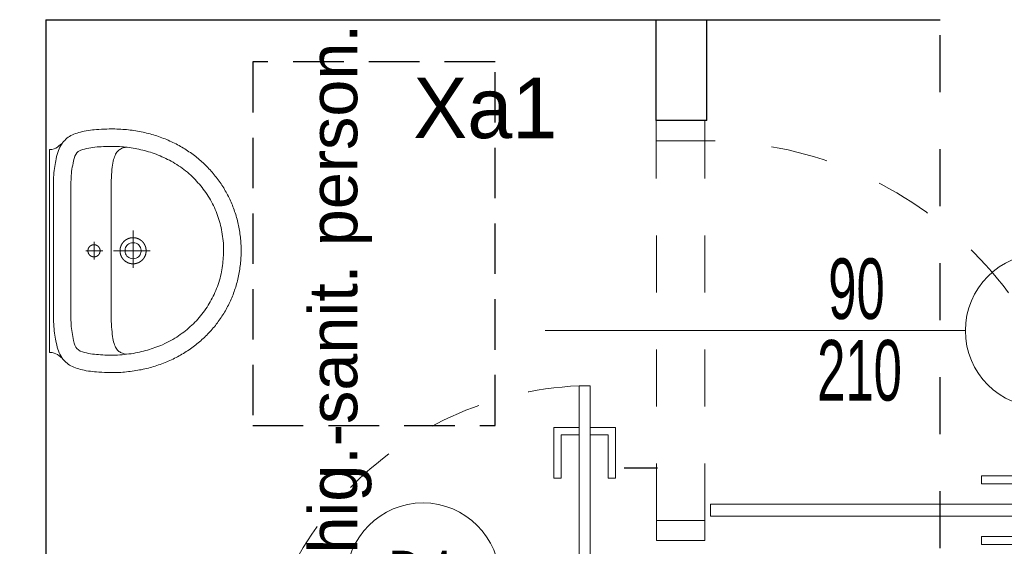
# Model space of a CAD drawing. Header units: millimetres. Extents: x 14495 to 271441, y -21035 to 2232.
# Tile 30 of 227: x 87234 to 87478, y -9877 to -9747. Entities that reach past the tile are written whole.
import ezdxf
from ezdxf.enums import TextEntityAlignment as Align

# ---------------------------------------------------------------- set-up
doc = ezdxf.new("R2010")
doc.units = ezdxf.units.MM
doc.linetypes.add('0921-X-AR-20-00-FA$0$DASHED2', pattern=[0.375, 0.25, -0.125])
doc.linetypes.add('DASHED', pattern=[28.222222, 14.111111, -14.111111])
for name, color, linetype in [('-- TECH  SYMBOLE', 1, 'Continuous'), ('_1_cienkie', 251, 'Continuous'), ('A-POW-NR', 1, 'Continuous'), ('A_SC_DZIAlOWE', 4, 'Continuous'), ('TECH Sprzęt', 1, 'Continuous')]:
    doc.layers.add(name, color=color, linetype=linetype)
doc.layers.add('A-POW', color=2, linetype='Continuous', plot=False)
for name, color, linetype, lineweight in [('A_ARMATURA', 2, 'Continuous', 5), ('A_Stolarka_drzwi', 1, 'Continuous', 9), ('M_drzwi', 1, 'Continuous', 5)]:
    doc.layers.add(name, color=color, linetype=linetype, lineweight=lineweight)
doc.styles.add('arial-tab', font='arial.ttf')
doc.styles.add('ARIAL1_2', font='arial.ttf', dxfattribs={"width": 1.2})
doc.styles.add('arialce', font='ARIALN.TTF')
doc.styles.add('cent', font='swissel.ttf')
doc.styles.add('cg', font='GOTHIC.TTF')
doc.styles.add('ROMANS', font='romans', dxfattribs={"width": 0.6})
doc.styles.add('switz721ltexbt', font='swissel.ttf')

# ---------------------------------------------------------------- blocks, each defined once
blk = doc.blocks.new('DRZWI Z OSCIEZNICA NIEOKALAJACA 90')
at = {"linetype": 'DASHED'}
for p, q in [((-12, 5), (-12, 99)), ((0, 5), (0, 99))]:
    blk.add_line(p, q, dxfattribs=at)
at = {"ltscale": 0.05}
blk.add_line((-39.5, 52), (25.59, 52), dxfattribs=at)
for points in [[(-12, 99), (-12, 104), (0, 104), (0, 99)], [(93.91, 9.01), (1.43, 9.01), (1.43, 6.01), (93.91, 6.01)], [(-12, 0), (-12, 5), (0, 5), (0, 0)]]:
    blk.add_lwpolyline(points, close=True)
for points in [[(82.48, 9.01), (82.48, 16.01), (68.48, 16.01), (68.48, 14.01), (80.48, 14.01), (80.48, 9.01)], [(82.48, 6.01), (82.48, -0.99), (68.48, -0.99), (68.48, 1.01), (80.48, 1.01), (80.48, 6.01)]]:
    blk.add_lwpolyline(points)
at = {"linetype": 'DASHED'}
blk.add_arc((0, 5), 94, 2.4475, 90, dxfattribs=at)
blk = doc.blocks.new('SSCVCFDSS')
blk.add_line((0, 50.02), (0, 0))
blk.add_circle((0, -19), 19)
at = {"style": 'ROMANS', "text_generation_flag": 4, "width": 0.6}
blk.add_attdef('FD1-8', text='', height=13, rotation=270, dxfattribs=at).set_placement((6.15, 55.19), align=Align.RIGHT)
for tag, p in [('200', (8.16, 25.47)), ('90', (-8.71, 25.47))]:
    blk.add_attdef(tag, text='', height=13, rotation=270, dxfattribs=at).set_placement(p, align=Align.MIDDLE)
blk.add_attdef('AL6C', text='', height=13, dxfattribs=at).set_placement((-0.56, -18.64), align=Align.MIDDLE)
blk = doc.blocks.new('UM')
blk.add_line((-1.45, -10.99), (-1.45, -10.99))
for points in [[(-26.6, -3.18), (-26.24, -2.73), (-25.93, -2.33), (-25.65, -1.94), (-25.43, -1.54), (-25.26, -1.1), (-25.15, -0.6), (-25.12, 0), (0, 0), (25.12, 0), (25.16, -0.59), (25.29, -1.09), (25.48, -1.53), (25.73, -1.93), (26.03, -2.32), (26.37, -2.73), (26.73, -3.17)], [(0.07, -13.2), (0.06, -8.97)], [(2.24, -11.07), (-2.12, -11.07)], [(25.71, -19.02), (25.67, -18.75), (25.61, -18.49), (25.54, -18.24), (25.46, -18), (25.37, -17.78), (25.26, -17.56), (25.14, -17.36), (25, -17.16), (24.84, -16.98), (24.65, -16.8), (24.45, -16.64), (24.22, -16.48), (23.96, -16.34), (23.67, -16.2), (23.36, -16.08), (23.01, -15.96), (22.63, -15.86), (22.22, -15.76), (21.77, -15.67), (21.28, -15.59), (20.75, -15.52), (20.18, -15.45), (19.57, -15.4), (18.92, -15.35), (18.21, -15.31), (17.46, -15.28), (16.67, -15.25), (15.81, -15.23), (14.91, -15.22), (13.95, -15.22), (0.07, -15.22), (-13.82, -15.22), (-14.77, -15.23), (-15.68, -15.24), (-16.53, -15.26), (-17.33, -15.28), (-18.08, -15.31), (-18.78, -15.35), (-19.43, -15.4), (-20.04, -15.46), (-20.61, -15.52), (-21.14, -15.59), (-21.63, -15.67), (-22.08, -15.76), (-22.49, -15.86), (-22.87, -15.97), (-23.21, -16.08), (-23.53, -16.21), (-23.81, -16.35), (-24.07, -16.49), (-24.3, -16.64), (-24.51, -16.81), (-24.69, -16.98), (-24.85, -17.17), (-24.99, -17.36), (-25.11, -17.57), (-25.22, -17.78), (-25.31, -18.01), (-25.39, -18.25), (-25.46, -18.5), (-25.52, -18.76), (-25.56, -19.03)], [(0.07, -24.9), (0.07, -15.85)], [(-4.14, -20.69), (5.07, -20.69)]]:
    blk.add_lwpolyline(points)
for points in [[(-30.11, -15.23), (-30.11, -15.71), (-30.1, -16.2), (-30.08, -16.68), (-30.06, -17.16), (-30.04, -17.64), (-30, -18.11), (-29.97, -18.58), (-29.92, -19.05), (-29.87, -19.52), (-29.82, -19.98), (-29.76, -20.44), (-29.69, -20.9), (-29.62, -21.35), (-29.54, -21.81), (-29.46, -22.25), (-29.38, -22.7), (-29.28, -23.14), (-29.18, -23.58), (-29.08, -24.02), (-28.97, -24.45), (-28.86, -24.88), (-28.74, -25.31), (-28.62, -25.73), (-28.49, -26.15), (-28.35, -26.57), (-28.22, -26.98), (-28.07, -27.39), (-27.92, -27.8), (-27.77, -28.21), (-27.61, -28.61), (-27.45, -29), (-27.28, -29.4), (-27.11, -29.79), (-26.93, -30.17), (-26.75, -30.56), (-26.56, -30.94), (-26.37, -31.31), (-26.18, -31.68), (-25.98, -32.05), (-25.77, -32.42), (-25.56, -32.78), (-25.35, -33.14), (-25.13, -33.49), (-24.91, -33.84), (-24.69, -34.19), (-24.46, -34.53), (-24.22, -34.87), (-23.99, -35.2), (-23.74, -35.54), (-23.5, -35.86), (-23.25, -36.19), (-22.99, -36.5), (-22.74, -36.82), (-22.47, -37.13), (-22.21, -37.44), (-21.94, -37.74), (-21.67, -38.04), (-21.39, -38.33), (-21.11, -38.62), (-20.83, -38.91), (-20.54, -39.19), (-20.25, -39.47), (-19.95, -39.74), (-19.65, -40.01), (-19.35, -40.28), (-19.05, -40.54), (-18.74, -40.8), (-18.43, -41.05), (-18.11, -41.29), (-17.8, -41.54), (-17.47, -41.78), (-17.15, -42.01), (-16.82, -42.24), (-16.49, -42.46), (-16.16, -42.68), (-15.82, -42.9), (-15.48, -43.11), (-15.14, -43.32), (-14.79, -43.52), (-14.45, -43.72), (-14.09, -43.91), (-13.74, -44.09), (-13.38, -44.28), (-13.02, -44.45), (-12.66, -44.63), (-12.3, -44.8), (-11.93, -44.96), (-11.56, -45.12), (-11.19, -45.27), (-10.82, -45.42), (-10.44, -45.56), (-10.06, -45.7), (-9.68, -45.83), (-9.29, -45.96), (-8.91, -46.08), (-8.52, -46.2), (-8.13, -46.31), (-7.74, -46.42), (-7.34, -46.52), (-6.95, -46.62), (-6.55, -46.71), (-6.15, -46.79), (-5.74, -46.87), (-5.34, -46.95), (-4.93, -47.02), (-4.52, -47.08), (-4.11, -47.14), (-3.7, -47.2), (-3.29, -47.24), (-2.87, -47.29), (-2.46, -47.32), (-2.04, -47.35), (-1.62, -47.38), (-1.2, -47.4), (-0.78, -47.41), (-0.35, -47.42), (0.07, -47.42), (0.07, -47.42), (0.5, -47.42), (0.92, -47.41), (1.35, -47.4), (1.77, -47.38), (2.19, -47.35), (2.61, -47.32), (3.02, -47.28), (3.44, -47.24), (3.85, -47.19), (4.26, -47.14), (4.67, -47.08), (5.08, -47.02), (5.49, -46.95), (5.89, -46.87), (6.29, -46.79), (6.69, -46.71), (7.09, -46.61), (7.49, -46.52), (7.88, -46.42), (8.28, -46.31), (8.67, -46.2), (9.06, -46.08), (9.44, -45.96), (9.82, -45.83), (10.21, -45.7), (10.59, -45.56), (10.96, -45.41), (11.34, -45.27), (11.71, -45.11), (12.08, -44.96), (12.44, -44.79), (12.81, -44.62), (13.17, -44.45), (13.53, -44.27), (13.89, -44.09), (14.24, -43.9), (14.59, -43.71), (14.94, -43.51), (15.28, -43.31), (15.63, -43.11), (15.97, -42.9), (16.3, -42.68), (16.64, -42.46), (16.97, -42.24), (17.3, -42.01), (17.62, -41.77), (17.94, -41.53), (18.26, -41.29), (18.57, -41.04), (18.88, -40.79), (19.19, -40.53), (19.5, -40.27), (19.8, -40.01), (20.1, -39.74), (20.39, -39.47), (20.68, -39.19), (20.97, -38.91), (21.25, -38.62), (21.53, -38.33), (21.81, -38.03), (22.08, -37.74), (22.35, -37.43), (22.62, -37.13), (22.88, -36.81), (23.14, -36.5), (23.39, -36.18), (23.64, -35.86), (23.89, -35.53), (24.13, -35.2), (24.37, -34.86), (24.6, -34.52), (24.83, -34.18), (25.06, -33.84), (25.28, -33.48), (25.5, -33.13), (25.71, -32.77), (25.92, -32.41), (26.12, -32.05), (26.32, -31.68), (26.52, -31.31), (26.71, -30.93), (26.89, -30.55), (27.07, -30.17), (27.25, -29.78), (27.42, -29.39), (27.59, -29), (27.75, -28.6), (27.91, -28.2), (28.06, -27.79), (28.21, -27.39), (28.36, -26.98), (28.5, -26.56), (28.63, -26.15), (28.76, -25.72), (28.88, -25.3), (29, -24.87), (29.11, -24.44), (29.22, -24.01), (29.33, -23.57), (29.42, -23.14), (29.52, -22.69), (29.6, -22.25), (29.69, -21.8), (29.76, -21.35), (29.83, -20.89), (29.9, -20.44), (29.96, -19.98), (30.01, -19.51), (30.06, -19.05), (30.11, -18.58), (30.14, -18.11), (30.18, -17.63), (30.2, -17.15), (30.22, -16.67), (30.24, -16.19), (30.25, -15.71), (30.25, -15.22), (30.25, -15.22), (30.24, -14.77), (30.22, -14.2), (30.2, -13.56), (30.16, -12.89), (30.13, -12.23), (30.09, -11.6), (30.04, -11.07), (30, -10.66), (29.93, -10.11), (29.85, -9.59), (29.76, -9.08), (29.67, -8.58), (29.57, -8.11), (29.47, -7.65), (29.35, -7.21), (29.22, -6.79), (29.08, -6.39), (28.93, -6), (28.76, -5.63), (28.58, -5.27), (28.38, -4.93), (28.16, -4.61), (27.93, -4.3), (27.68, -4.01), (27.41, -3.73), (27.12, -3.47), (26.8, -3.22), (26.46, -2.99), (26.1, -2.77), (25.72, -2.56), (25.31, -2.37), (24.87, -2.19), (24.4, -2.03), (23.91, -1.88), (23.38, -1.74), (22.83, -1.62), (22.83, -1.62), (22.38, -1.53), (21.92, -1.44), (21.44, -1.36), (20.95, -1.28), (20.44, -1.2), (19.92, -1.14), (19.38, -1.08), (18.83, -1.04), (18.27, -1), (17.7, -0.98), (17.13, -0.98), (0.07, -0.98), (-16.99, -0.98), (-17.57, -0.99), (-18.14, -1.01), (-18.7, -1.04), (-19.24, -1.09), (-19.78, -1.14), (-20.3, -1.21), (-20.81, -1.28), (-21.31, -1.36), (-21.79, -1.44), (-22.25, -1.53), (-22.69, -1.62), (-23.25, -1.75), (-23.77, -1.88), (-24.27, -2.03), (-24.73, -2.2), (-25.17, -2.38), (-25.58, -2.57), (-25.97, -2.77), (-26.33, -2.99), (-26.66, -3.23), (-26.98, -3.47), (-27.27, -3.74), (-27.54, -4.01), (-27.79, -4.31), (-28.03, -4.62), (-28.24, -4.94), (-28.44, -5.28), (-28.62, -5.63), (-28.79, -6.01), (-28.94, -6.4), (-29.08, -6.8), (-29.21, -7.22), (-29.33, -7.66), (-29.44, -8.12), (-29.54, -8.59), (-29.63, -9.08), (-29.71, -9.59), (-29.79, -10.12), (-29.86, -10.67), (-29.86, -10.67), (-29.9, -11.08), (-29.95, -11.61), (-29.99, -12.23), (-30.02, -12.9), (-30.06, -13.57), (-30.08, -14.21), (-30.1, -14.77)], [(-25.76, -16.8), (-25.72, -17.37), (-25.67, -17.94), (-25.62, -18.5), (-25.56, -19.06), (-25.49, -19.62), (-25.42, -20.18), (-25.34, -20.74), (-25.25, -21.3), (-25.15, -21.8), (-25.03, -22.3), (-24.92, -22.79), (-24.79, -23.27), (-24.66, -23.75), (-24.53, -24.22), (-24.39, -24.7), (-24.24, -25.17), (-24.08, -25.63), (-23.92, -26.1), (-23.75, -26.57), (-23.57, -27.04), (-23.38, -27.51), (-23.19, -27.99), (-22.94, -28.5), (-22.68, -29.01), (-22.42, -29.51), (-22.16, -30), (-21.88, -30.49), (-21.6, -30.98), (-21.31, -31.48), (-21.31, -31.48), (-21, -31.92), (-20.69, -32.36), (-20.38, -32.79), (-20.06, -33.21), (-19.74, -33.62), (-19.41, -34.03), (-19.07, -34.42), (-18.73, -34.82), (-18.37, -35.21), (-18.01, -35.6), (-17.64, -35.98), (-17.25, -36.37), (-16.85, -36.72), (-16.44, -37.07), (-16.03, -37.41), (-15.62, -37.74), (-15.2, -38.07), (-14.77, -38.39), (-14.34, -38.71), (-13.89, -39), (-13.44, -39.28), (-12.99, -39.54), (-12.55, -39.8), (-12.1, -40.05), (-11.65, -40.28), (-11.19, -40.51), (-10.73, -40.74), (-10.26, -40.95), (-9.79, -41.16), (-9.3, -41.37), (-8.81, -41.57), (-8.28, -41.74), (-7.77, -41.9), (-7.25, -42.05), (-6.73, -42.2), (-6.21, -42.34), (-5.68, -42.47), (-5.14, -42.6), (-4.63, -42.68), (-4.12, -42.76), (-3.62, -42.83), (-3.12, -42.89), (-2.62, -42.94), (-2.13, -42.99), (-1.63, -43.02), (-1.13, -43.05), (-0.63, -43.07), (-0.13, -43.08), (0.38, -43.09), (0.89, -43.09), (1.41, -43.08), (1.97, -43.03), (2.53, -42.98), (3.08, -42.92), (3.63, -42.85), (4.18, -42.77), (4.73, -42.69), (5.29, -42.6), (5.81, -42.47), (6.33, -42.34), (6.84, -42.2), (7.34, -42.06), (7.83, -41.91), (8.32, -41.75), (8.81, -41.58), (9.3, -41.4), (9.79, -41.21), (10.27, -41.01), (10.76, -40.81), (11.26, -40.59), (11.73, -40.34), (12.2, -40.08), (12.66, -39.82), (13.12, -39.56), (13.58, -39.28), (14.03, -39), (14.48, -38.71), (14.91, -38.39), (15.33, -38.07), (15.74, -37.75), (16.14, -37.42), (16.54, -37.09), (16.92, -36.75), (17.3, -36.41), (17.68, -36.05), (18.05, -35.69), (18.42, -35.32), (18.78, -34.94), (19.15, -34.55), (19.5, -34.12), (19.84, -33.69), (20.17, -33.26), (20.5, -32.82), (20.82, -32.38), (21.14, -31.93), (21.45, -31.47), (21.72, -31.02), (21.98, -30.56), (22.23, -30.11), (22.47, -29.66), (22.71, -29.21), (22.93, -28.75), (23.15, -28.29), (23.36, -27.83), (23.56, -27.37), (23.76, -26.89), (23.95, -26.42), (24.14, -25.93), (24.33, -25.43), (24.47, -24.96), (24.61, -24.49), (24.74, -24.01), (24.86, -23.54), (24.98, -23.07), (25.09, -22.59), (25.2, -22.11), (25.3, -21.64), (25.39, -21.16), (25.48, -20.68), (25.55, -20.2), (25.62, -19.72), (25.69, -19.24), (25.75, -18.76), (25.79, -18.27), (25.84, -17.79), (25.87, -17.3), (25.9, -16.82), (25.92, -16.33), (25.93, -15.84), (25.93, -15.35), (25.93, -14.85), (25.91, -14.36), (25.89, -13.84), (25.87, -13.32), (25.84, -12.79), (25.81, -12.27), (25.77, -11.75), (25.72, -11.23), (25.66, -10.72), (25.59, -10.2), (25.5, -9.69), (25.4, -9.17), (25.27, -8.67), (25.13, -8.16), (24.89, -7.57), (24.62, -7.11), (24.3, -6.76), (23.92, -6.48), (23.47, -6.27), (22.94, -6.09), (22.31, -5.92), (21.8, -5.81), (21.28, -5.71), (20.77, -5.61), (20.25, -5.53), (19.73, -5.46), (19.21, -5.4), (18.69, -5.35), (18.17, -5.32), (17.64, -5.3), (17.12, -5.29), (-17.15, -5.29), (-17.66, -5.31), (-18.17, -5.33), (-18.67, -5.37), (-19.18, -5.42), (-19.68, -5.48), (-20.18, -5.55), (-20.68, -5.63), (-21.18, -5.72), (-21.68, -5.82), (-22.18, -5.92), (-22.8, -6.09), (-23.33, -6.27), (-23.78, -6.49), (-24.16, -6.76), (-24.48, -7.12), (-24.76, -7.58), (-24.99, -8.17), (-25.13, -8.65), (-25.25, -9.14), (-25.35, -9.63), (-25.44, -10.13), (-25.51, -10.62), (-25.57, -11.12), (-25.62, -11.63), (-25.66, -12.13), (-25.7, -12.63), (-25.73, -13.14), (-25.75, -13.64), (-25.77, -14.14), (-25.78, -14.64), (-25.78, -14.64)], [(-1.45, -10.99), (-1.45, -10.97), (-1.45, -10.95), (-1.45, -10.93), (-1.45, -10.92), (-1.45, -10.9), (-1.45, -10.88), (-1.44, -10.86), (-1.44, -10.84), (-1.44, -10.82), (-1.44, -10.8), (-1.44, -10.78), (-1.43, -10.76), (-1.43, -10.74), (-1.43, -10.72), (-1.42, -10.7), (-1.42, -10.68), (-1.41, -10.66), (-1.41, -10.64), (-1.4, -10.62), (-1.4, -10.6), (-1.39, -10.58), (-1.39, -10.57), (-1.38, -10.55), (-1.38, -10.53), (-1.37, -10.51), (-1.36, -10.49), (-1.36, -10.47), (-1.35, -10.45), (-1.34, -10.43), (-1.34, -10.42), (-1.33, -10.4), (-1.32, -10.38), (-1.31, -10.36), (-1.3, -10.34), (-1.3, -10.33), (-1.29, -10.31), (-1.28, -10.29), (-1.27, -10.27), (-1.26, -10.26), (-1.25, -10.24), (-1.24, -10.22), (-1.23, -10.21), (-1.22, -10.19), (-1.21, -10.17), (-1.2, -10.16), (-1.19, -10.14), (-1.18, -10.12), (-1.16, -10.11), (-1.15, -10.09), (-1.14, -10.08), (-1.13, -10.06), (-1.12, -10.04), (-1.1, -10.03), (-1.09, -10.01), (-1.08, -10), (-1.06, -9.98), (-1.05, -9.97), (-1.04, -9.95), (-1.02, -9.94), (-1.01, -9.93), (-1, -9.91), (-0.98, -9.9), (-0.97, -9.89), (-0.95, -9.87), (-0.94, -9.86), (-0.92, -9.85), (-0.91, -9.83), (-0.89, -9.82), (-0.88, -9.81), (-0.86, -9.8), (-0.85, -9.78), (-0.83, -9.77), (-0.81, -9.76), (-0.8, -9.75), (-0.78, -9.74), (-0.77, -9.73), (-0.75, -9.72), (-0.73, -9.71), (-0.72, -9.7), (-0.7, -9.69), (-0.68, -9.68), (-0.66, -9.67), (-0.65, -9.66), (-0.63, -9.65), (-0.61, -9.64), (-0.59, -9.63), (-0.58, -9.62), (-0.56, -9.61), (-0.54, -9.61), (-0.52, -9.6), (-0.5, -9.59), (-0.48, -9.58), (-0.47, -9.58), (-0.45, -9.57), (-0.43, -9.56), (-0.41, -9.56), (-0.39, -9.55), (-0.37, -9.55), (-0.35, -9.54), (-0.33, -9.54), (-0.32, -9.53), (-0.3, -9.53), (-0.28, -9.52), (-0.26, -9.52), (-0.24, -9.51), (-0.22, -9.51), (-0.2, -9.51), (-0.18, -9.5), (-0.16, -9.5), (-0.14, -9.5), (-0.12, -9.49), (-0.1, -9.49), (-0.08, -9.49), (-0.06, -9.49), (-0.04, -9.49), (-0.02, -9.49), (0, -9.48), (0.02, -9.48), (0.04, -9.48), (0.06, -9.48), (0.08, -9.48), (0.1, -9.48), (0.12, -9.48), (0.14, -9.49), (0.15, -9.49), (0.17, -9.49), (0.19, -9.49), (0.21, -9.49), (0.23, -9.49), (0.25, -9.5), (0.27, -9.5), (0.29, -9.5), (0.31, -9.5), (0.33, -9.51), (0.35, -9.51), (0.37, -9.52), (0.39, -9.52), (0.41, -9.52), (0.43, -9.53), (0.45, -9.53), (0.47, -9.54), (0.48, -9.54), (0.5, -9.55), (0.52, -9.56), (0.54, -9.56), (0.56, -9.57), (0.58, -9.58), (0.6, -9.58), (0.62, -9.59), (0.63, -9.6), (0.65, -9.6), (0.67, -9.61), (0.69, -9.62), (0.71, -9.63), (0.72, -9.64), (0.74, -9.65), (0.76, -9.66), (0.78, -9.67), (0.79, -9.67), (0.81, -9.68), (0.83, -9.69), (0.84, -9.7), (0.86, -9.71), (0.88, -9.73), (0.89, -9.74), (0.91, -9.75), (0.93, -9.76), (0.94, -9.77), (0.96, -9.78), (0.98, -9.79), (0.99, -9.81), (1.01, -9.82), (1.02, -9.83), (1.04, -9.84), (1.05, -9.86), (1.07, -9.87), (1.08, -9.88), (1.1, -9.9), (1.11, -9.91), (1.12, -9.92), (1.14, -9.94), (1.15, -9.95), (1.16, -9.97), (1.18, -9.98), (1.19, -10), (1.2, -10.01), (1.22, -10.03), (1.23, -10.04), (1.24, -10.06), (1.25, -10.07), (1.27, -10.09), (1.28, -10.1), (1.29, -10.12), (1.3, -10.14), (1.31, -10.15), (1.32, -10.17), (1.33, -10.19), (1.34, -10.2), (1.35, -10.22), (1.36, -10.24), (1.37, -10.25), (1.38, -10.27), (1.39, -10.29), (1.4, -10.31), (1.41, -10.32), (1.42, -10.34), (1.43, -10.36), (1.44, -10.38), (1.44, -10.39), (1.45, -10.41), (1.46, -10.43), (1.47, -10.45), (1.47, -10.47), (1.48, -10.49), (1.49, -10.51), (1.49, -10.52), (1.5, -10.54), (1.5, -10.56), (1.51, -10.58), (1.52, -10.6), (1.52, -10.62), (1.52, -10.64), (1.53, -10.66), (1.53, -10.68), (1.54, -10.7), (1.54, -10.72), (1.54, -10.73), (1.55, -10.75), (1.55, -10.77), (1.55, -10.79), (1.56, -10.81), (1.56, -10.83), (1.56, -10.85), (1.56, -10.87), (1.56, -10.89), (1.56, -10.91), (1.57, -10.93), (1.57, -10.95), (1.57, -10.97), (1.57, -10.99), (1.57, -11.01), (1.57, -11.03), (1.57, -11.05), (1.57, -11.07), (1.56, -11.09), (1.56, -11.11), (1.56, -11.13), (1.56, -11.15), (1.56, -11.17), (1.55, -11.19), (1.55, -11.21), (1.55, -11.23), (1.55, -11.25), (1.54, -11.26), (1.54, -11.28), (1.53, -11.3), (1.53, -11.32), (1.53, -11.34), (1.52, -11.36), (1.52, -11.38), (1.51, -11.4), (1.51, -11.42), (1.5, -11.44), (1.49, -11.46), (1.49, -11.48), (1.48, -11.49), (1.47, -11.51), (1.47, -11.53), (1.46, -11.55), (1.45, -11.57), (1.45, -11.59), (1.44, -11.6), (1.43, -11.62), (1.42, -11.64), (1.41, -11.66), (1.4, -11.68), (1.39, -11.69), (1.39, -11.71), (1.38, -11.73), (1.37, -11.74), (1.36, -11.76), (1.35, -11.78), (1.34, -11.8), (1.32, -11.81), (1.31, -11.83), (1.3, -11.84), (1.29, -11.86), (1.28, -11.88), (1.27, -11.89), (1.26, -11.91), (1.24, -11.92), (1.23, -11.94), (1.22, -11.96), (1.21, -11.97), (1.19, -11.99), (1.18, -12), (1.17, -12.01), (1.15, -12.03), (1.14, -12.04), (1.13, -12.06), (1.11, -12.07), (1.1, -12.09), (1.08, -12.1), (1.07, -12.11), (1.05, -12.13), (1.04, -12.14), (1.02, -12.15), (1.01, -12.16), (0.99, -12.18), (0.98, -12.19), (0.96, -12.2), (0.95, -12.21), (0.93, -12.22), (0.91, -12.23), (0.9, -12.25), (0.88, -12.26), (0.87, -12.27), (0.85, -12.28), (0.83, -12.29), (0.81, -12.3), (0.8, -12.31), (0.78, -12.32), (0.76, -12.33), (0.75, -12.34), (0.73, -12.34), (0.71, -12.35), (0.69, -12.36), (0.67, -12.37), (0.66, -12.38), (0.64, -12.39), (0.62, -12.39), (0.6, -12.4), (0.58, -12.41), (0.56, -12.41), (0.55, -12.42), (0.53, -12.43), (0.51, -12.43), (0.49, -12.44), (0.47, -12.44), (0.45, -12.45), (0.43, -12.45), (0.41, -12.46), (0.39, -12.46), (0.37, -12.47), (0.35, -12.47), (0.34, -12.48), (0.32, -12.48), (0.3, -12.48), (0.28, -12.49), (0.26, -12.49), (0.24, -12.49), (0.22, -12.49), (0.2, -12.49), (0.18, -12.5), (0.16, -12.5), (0.14, -12.5), (0.12, -12.5), (0.1, -12.5), (0.08, -12.5), (0.06, -12.5), (0.04, -12.5), (0.02, -12.5), (0, -12.5), (-0.02, -12.5), (-0.04, -12.5), (-0.06, -12.5), (-0.08, -12.49), (-0.1, -12.49), (-0.12, -12.49), (-0.14, -12.49), (-0.16, -12.49), (-0.18, -12.48), (-0.2, -12.48), (-0.21, -12.48), (-0.23, -12.47), (-0.25, -12.47), (-0.27, -12.46), (-0.29, -12.46), (-0.31, -12.46), (-0.33, -12.45), (-0.35, -12.44), (-0.37, -12.44), (-0.39, -12.43), (-0.41, -12.43), (-0.42, -12.42), (-0.44, -12.42), (-0.46, -12.41), (-0.48, -12.4), (-0.5, -12.39), (-0.52, -12.39), (-0.54, -12.38), (-0.55, -12.37), (-0.57, -12.36), (-0.59, -12.35), (-0.61, -12.35), (-0.62, -12.34), (-0.64, -12.33), (-0.66, -12.32), (-0.68, -12.31), (-0.69, -12.3), (-0.71, -12.29), (-0.73, -12.28), (-0.75, -12.27), (-0.76, -12.26), (-0.78, -12.25), (-0.79, -12.24), (-0.81, -12.23), (-0.83, -12.21), (-0.84, -12.2), (-0.86, -12.19), (-0.87, -12.18), (-0.89, -12.17), (-0.9, -12.15), (-0.92, -12.14), (-0.94, -12.13), (-0.95, -12.11), (-0.96, -12.1), (-0.98, -12.09), (-0.99, -12.07), (-1.01, -12.06), (-1.02, -12.05), (-1.03, -12.03), (-1.05, -12.02), (-1.06, -12), (-1.07, -11.99), (-1.09, -11.97), (-1.1, -11.96), (-1.11, -11.94), (-1.13, -11.93), (-1.14, -11.91), (-1.15, -11.9), (-1.16, -11.88), (-1.17, -11.86), (-1.18, -11.85), (-1.2, -11.83), (-1.21, -11.82), (-1.22, -11.8), (-1.23, -11.78), (-1.24, -11.77), (-1.25, -11.75), (-1.26, -11.73), (-1.27, -11.71), (-1.28, -11.7), (-1.29, -11.68), (-1.29, -11.66), (-1.3, -11.64), (-1.31, -11.63), (-1.32, -11.61), (-1.33, -11.59), (-1.33, -11.57), (-1.34, -11.55), (-1.35, -11.53), (-1.36, -11.52), (-1.36, -11.5), (-1.37, -11.48), (-1.38, -11.46), (-1.38, -11.44), (-1.39, -11.42), (-1.39, -11.4), (-1.4, -11.38), (-1.4, -11.37), (-1.41, -11.35), (-1.41, -11.33), (-1.42, -11.31), (-1.42, -11.29), (-1.43, -11.27), (-1.43, -11.25), (-1.43, -11.23), (-1.43, -11.21), (-1.44, -11.19), (-1.44, -11.17), (-1.44, -11.15), (-1.44, -11.13), (-1.45, -11.11), (-1.45, -11.09), (-1.45, -11.07), (-1.45, -11.05), (-1.45, -11.03), (-1.45, -11.01), (-1.45, -10.99)], [(-3.16, -20.68), (-3.16, -20.65), (-3.16, -20.62), (-3.16, -20.59), (-3.16, -20.56), (-3.16, -20.53), (-3.16, -20.5), (-3.15, -20.47), (-3.15, -20.44), (-3.15, -20.41), (-3.15, -20.39), (-3.15, -20.36), (-3.14, -20.33), (-3.14, -20.3), (-3.14, -20.27), (-3.13, -20.24), (-3.13, -20.21), (-3.12, -20.18), (-3.12, -20.16), (-3.12, -20.13), (-3.11, -20.1), (-3.1, -20.07), (-3.1, -20.04), (-3.09, -20.01), (-3.09, -19.99), (-3.08, -19.96), (-3.07, -19.93), (-3.07, -19.9), (-3.06, -19.87), (-3.05, -19.85), (-3.05, -19.82), (-3.04, -19.79), (-3.03, -19.76), (-3.02, -19.73), (-3.01, -19.71), (-3, -19.68), (-3, -19.65), (-2.99, -19.62), (-2.98, -19.6), (-2.97, -19.57), (-2.96, -19.54), (-2.95, -19.51), (-2.94, -19.49), (-2.93, -19.46), (-2.92, -19.43), (-2.9, -19.41), (-2.89, -19.38), (-2.88, -19.35), (-2.87, -19.33), (-2.86, -19.3), (-2.84, -19.28), (-2.83, -19.25), (-2.82, -19.22), (-2.81, -19.2), (-2.79, -19.17), (-2.78, -19.15), (-2.77, -19.12), (-2.75, -19.1), (-2.74, -19.07), (-2.72, -19.05), (-2.71, -19.02), (-2.69, -19), (-2.68, -18.97), (-2.66, -18.95), (-2.65, -18.92), (-2.63, -18.9), (-2.62, -18.87), (-2.6, -18.85), (-2.58, -18.83), (-2.57, -18.8), (-2.55, -18.78), (-2.53, -18.75), (-2.52, -18.73), (-2.5, -18.71), (-2.48, -18.69), (-2.46, -18.66), (-2.44, -18.64), (-2.43, -18.62), (-2.41, -18.6), (-2.39, -18.57), (-2.37, -18.55), (-2.35, -18.53), (-2.33, -18.51), (-2.31, -18.49), (-2.29, -18.47), (-2.27, -18.44), (-2.25, -18.42), (-2.23, -18.4), (-2.21, -18.38), (-2.19, -18.36), (-2.17, -18.34), (-2.15, -18.32), (-2.13, -18.3), (-2.11, -18.28), (-2.09, -18.26), (-2.06, -18.24), (-2.04, -18.22), (-2.02, -18.21), (-2, -18.19), (-1.98, -18.17), (-1.95, -18.15), (-1.93, -18.13), (-1.91, -18.11), (-1.88, -18.1), (-1.86, -18.08), (-1.84, -18.06), (-1.82, -18.05), (-1.79, -18.03), (-1.77, -18.01), (-1.74, -18), (-1.72, -17.98), (-1.7, -17.96), (-1.67, -17.95), (-1.65, -17.93), (-1.62, -17.92), (-1.6, -17.9), (-1.57, -17.89), (-1.55, -17.87), (-1.52, -17.86), (-1.5, -17.84), (-1.47, -17.83), (-1.45, -17.82), (-1.42, -17.8), (-1.4, -17.79), (-1.37, -17.78), (-1.34, -17.76), (-1.32, -17.75), (-1.29, -17.74), (-1.27, -17.73), (-1.24, -17.72), (-1.21, -17.7), (-1.19, -17.69), (-1.16, -17.68), (-1.13, -17.67), (-1.11, -17.66), (-1.08, -17.65), (-1.05, -17.64), (-1.02, -17.63), (-1, -17.62), (-0.97, -17.61), (-0.94, -17.6), (-0.91, -17.59), (-0.89, -17.58), (-0.86, -17.57), (-0.83, -17.57), (-0.8, -17.56), (-0.78, -17.55), (-0.75, -17.54), (-0.72, -17.54), (-0.69, -17.53), (-0.66, -17.52), (-0.64, -17.52), (-0.61, -17.51), (-0.58, -17.5), (-0.55, -17.5), (-0.52, -17.49), (-0.49, -17.49), (-0.46, -17.48), (-0.44, -17.48), (-0.41, -17.47), (-0.38, -17.47), (-0.35, -17.47), (-0.32, -17.46), (-0.29, -17.46), (-0.26, -17.45), (-0.24, -17.45), (-0.21, -17.45), (-0.18, -17.45), (-0.15, -17.44), (-0.12, -17.44), (-0.09, -17.44), (-0.06, -17.44), (-0.03, -17.44), (0, -17.44), (0.02, -17.44), (0.05, -17.44), (0.08, -17.44), (0.11, -17.44), (0.14, -17.44), (0.17, -17.44), (0.2, -17.44), (0.23, -17.44), (0.26, -17.44), (0.29, -17.44), (0.31, -17.45), (0.34, -17.45), (0.37, -17.45), (0.4, -17.45), (0.43, -17.46), (0.46, -17.46), (0.49, -17.46), (0.52, -17.47), (0.54, -17.47), (0.57, -17.48), (0.6, -17.48), (0.63, -17.49), (0.66, -17.49), (0.69, -17.5), (0.72, -17.5), (0.74, -17.51), (0.77, -17.51), (0.8, -17.52), (0.83, -17.53), (0.86, -17.53), (0.88, -17.54), (0.91, -17.55), (0.94, -17.56), (0.97, -17.56), (1, -17.57), (1.02, -17.58), (1.05, -17.59), (1.08, -17.6), (1.11, -17.61), (1.13, -17.62), (1.16, -17.63), (1.19, -17.64), (1.22, -17.65), (1.24, -17.66), (1.27, -17.67), (1.3, -17.68), (1.32, -17.69), (1.35, -17.7), (1.38, -17.71), (1.4, -17.72), (1.43, -17.74), (1.45, -17.75), (1.48, -17.76), (1.51, -17.77), (1.53, -17.79), (1.56, -17.8), (1.58, -17.81), (1.61, -17.83), (1.64, -17.84), (1.66, -17.85), (1.69, -17.87), (1.71, -17.88), (1.74, -17.9), (1.76, -17.91), (1.78, -17.93), (1.81, -17.94), (1.83, -17.96), (1.86, -17.97), (1.88, -17.99), (1.91, -18.01), (1.93, -18.02), (1.95, -18.04), (1.98, -18.06), (2, -18.07), (2.02, -18.09), (2.05, -18.11), (2.07, -18.13), (2.09, -18.15), (2.11, -18.16), (2.14, -18.18), (2.16, -18.2), (2.18, -18.22), (2.2, -18.24), (2.22, -18.26), (2.25, -18.28), (2.27, -18.3), (2.29, -18.32), (2.31, -18.34), (2.33, -18.36), (2.35, -18.38), (2.37, -18.4), (2.39, -18.42), (2.41, -18.44), (2.43, -18.46), (2.45, -18.48), (2.47, -18.5), (2.49, -18.52), (2.51, -18.54), (2.53, -18.57), (2.55, -18.59), (2.57, -18.61), (2.58, -18.63), (2.6, -18.66), (2.62, -18.68), (2.64, -18.7), (2.65, -18.72), (2.67, -18.75), (2.69, -18.77), (2.71, -18.79), (2.72, -18.82), (2.74, -18.84), (2.76, -18.87), (2.77, -18.89), (2.79, -18.91), (2.8, -18.94), (2.82, -18.96), (2.83, -18.99), (2.85, -19.01), (2.86, -19.04), (2.88, -19.06), (2.89, -19.09), (2.91, -19.11), (2.92, -19.14), (2.93, -19.16), (2.95, -19.19), (2.96, -19.22), (2.97, -19.24), (2.99, -19.27), (3, -19.29), (3.01, -19.32), (3.02, -19.35), (3.03, -19.37), (3.05, -19.4), (3.06, -19.43), (3.07, -19.45), (3.08, -19.48), (3.09, -19.51), (3.1, -19.53), (3.11, -19.56), (3.12, -19.59), (3.13, -19.62), (3.14, -19.64), (3.15, -19.67), (3.16, -19.7), (3.16, -19.73), (3.17, -19.75), (3.18, -19.78), (3.19, -19.81), (3.2, -19.84), (3.2, -19.86), (3.21, -19.89), (3.22, -19.92), (3.22, -19.95), (3.23, -19.98), (3.24, -20.01), (3.24, -20.03), (3.25, -20.06), (3.25, -20.09), (3.26, -20.12), (3.26, -20.15), (3.27, -20.18), (3.27, -20.2), (3.28, -20.23), (3.28, -20.26), (3.28, -20.29), (3.29, -20.32), (3.29, -20.35), (3.29, -20.38), (3.3, -20.41), (3.3, -20.43), (3.3, -20.46), (3.3, -20.49), (3.3, -20.52), (3.3, -20.55), (3.3, -20.58), (3.31, -20.61), (3.31, -20.64), (3.31, -20.67), (3.31, -20.7), (3.31, -20.72), (3.3, -20.75), (3.3, -20.78), (3.3, -20.81), (3.3, -20.84), (3.3, -20.87), (3.3, -20.9), (3.3, -20.93), (3.29, -20.96), (3.29, -20.98), (3.29, -21.01), (3.28, -21.04), (3.28, -21.07), (3.28, -21.1), (3.27, -21.13), (3.27, -21.16), (3.26, -21.19), (3.26, -21.21), (3.26, -21.24), (3.25, -21.27), (3.24, -21.3), (3.24, -21.33), (3.23, -21.36), (3.23, -21.38), (3.22, -21.41), (3.21, -21.44), (3.21, -21.47), (3.2, -21.5), (3.19, -21.52), (3.18, -21.55), (3.18, -21.58), (3.17, -21.61), (3.16, -21.64), (3.15, -21.66), (3.14, -21.69), (3.13, -21.72), (3.12, -21.75), (3.11, -21.77), (3.1, -21.8), (3.09, -21.83), (3.08, -21.85), (3.07, -21.88), (3.06, -21.91), (3.05, -21.93), (3.04, -21.96), (3.03, -21.99), (3.01, -22.01), (3, -22.04), (2.99, -22.07), (2.98, -22.09), (2.96, -22.12), (2.95, -22.14), (2.94, -22.17), (2.92, -22.2), (2.91, -22.22), (2.9, -22.25), (2.88, -22.27), (2.87, -22.3), (2.85, -22.32), (2.84, -22.35), (2.82, -22.37), (2.81, -22.4), (2.79, -22.42), (2.78, -22.44), (2.76, -22.47), (2.74, -22.49), (2.73, -22.52), (2.71, -22.54), (2.69, -22.56), (2.68, -22.59), (2.66, -22.61), (2.64, -22.63), (2.63, -22.66), (2.61, -22.68), (2.59, -22.7), (2.57, -22.72), (2.55, -22.75), (2.53, -22.77), (2.51, -22.79), (2.5, -22.81), (2.48, -22.83), (2.46, -22.85), (2.44, -22.88), (2.42, -22.9), (2.4, -22.92), (2.38, -22.94), (2.36, -22.96), (2.34, -22.98), (2.32, -23), (2.29, -23.02), (2.27, -23.04), (2.25, -23.06), (2.23, -23.08), (2.21, -23.1), (2.19, -23.12), (2.17, -23.14), (2.14, -23.15), (2.12, -23.17), (2.1, -23.19), (2.08, -23.21), (2.05, -23.23), (2.03, -23.24), (2.01, -23.26), (1.98, -23.28), (1.96, -23.3), (1.94, -23.31), (1.91, -23.33), (1.89, -23.35), (1.87, -23.36), (1.84, -23.38), (1.82, -23.39), (1.79, -23.41), (1.77, -23.42), (1.74, -23.44), (1.72, -23.45), (1.69, -23.47), (1.67, -23.48), (1.64, -23.5), (1.62, -23.51), (1.59, -23.52), (1.57, -23.54), (1.54, -23.55), (1.51, -23.56), (1.49, -23.58), (1.46, -23.59), (1.44, -23.6), (1.41, -23.61), (1.38, -23.63), (1.36, -23.64), (1.33, -23.65), (1.3, -23.66), (1.28, -23.67), (1.25, -23.68), (1.22, -23.69), (1.2, -23.7), (1.17, -23.71), (1.14, -23.72), (1.11, -23.73), (1.09, -23.74), (1.06, -23.75), (1.03, -23.76), (1, -23.77), (0.98, -23.78), (0.95, -23.78), (0.92, -23.79), (0.89, -23.8), (0.86, -23.81), (0.84, -23.81), (0.81, -23.82), (0.78, -23.83), (0.75, -23.83), (0.72, -23.84), (0.7, -23.84), (0.67, -23.85), (0.64, -23.85), (0.61, -23.86), (0.58, -23.86), (0.55, -23.87), (0.52, -23.87), (0.5, -23.88), (0.47, -23.88), (0.44, -23.88), (0.41, -23.89), (0.38, -23.89), (0.35, -23.89), (0.32, -23.89), (0.29, -23.9), (0.27, -23.9), (0.24, -23.9), (0.21, -23.9), (0.18, -23.9), (0.15, -23.9), (0.12, -23.9), (0.09, -23.9), (0.06, -23.9), (0.03, -23.9), (0, -23.9), (-0.02, -23.9), (-0.05, -23.9), (-0.08, -23.9), (-0.11, -23.9), (-0.14, -23.9), (-0.17, -23.9), (-0.2, -23.89), (-0.23, -23.89), (-0.26, -23.89), (-0.28, -23.88), (-0.31, -23.88), (-0.34, -23.88), (-0.37, -23.87), (-0.4, -23.87), (-0.43, -23.87), (-0.46, -23.86), (-0.48, -23.86), (-0.51, -23.85), (-0.54, -23.85), (-0.57, -23.84), (-0.6, -23.83), (-0.63, -23.83), (-0.65, -23.82), (-0.68, -23.81), (-0.71, -23.81), (-0.74, -23.8), (-0.77, -23.79), (-0.79, -23.79), (-0.82, -23.78), (-0.85, -23.77), (-0.88, -23.76), (-0.91, -23.75), (-0.93, -23.74), (-0.96, -23.73), (-0.99, -23.73), (-1.02, -23.72), (-1.04, -23.71), (-1.07, -23.7), (-1.1, -23.69), (-1.12, -23.67), (-1.15, -23.66), (-1.18, -23.65), (-1.2, -23.64), (-1.23, -23.63), (-1.26, -23.62), (-1.28, -23.61), (-1.31, -23.59), (-1.34, -23.58), (-1.36, -23.57), (-1.39, -23.56), (-1.41, -23.54), (-1.44, -23.53), (-1.46, -23.52), (-1.49, -23.5), (-1.51, -23.49), (-1.54, -23.47), (-1.57, -23.46), (-1.59, -23.44), (-1.61, -23.43), (-1.64, -23.41), (-1.66, -23.4), (-1.69, -23.38), (-1.71, -23.37), (-1.74, -23.35), (-1.76, -23.33), (-1.78, -23.32), (-1.81, -23.3), (-1.83, -23.28), (-1.85, -23.27), (-1.88, -23.25), (-1.9, -23.23), (-1.92, -23.21), (-1.95, -23.2), (-1.97, -23.18), (-1.99, -23.16), (-2.01, -23.14), (-2.04, -23.12), (-2.06, -23.1), (-2.08, -23.08), (-2.1, -23.07), (-2.12, -23.05), (-2.14, -23.03), (-2.16, -23.01), (-2.18, -22.99), (-2.21, -22.97), (-2.23, -22.95), (-2.25, -22.92), (-2.27, -22.9), (-2.29, -22.88), (-2.31, -22.86), (-2.33, -22.84), (-2.34, -22.82), (-2.36, -22.8), (-2.38, -22.77), (-2.4, -22.75), (-2.42, -22.73), (-2.44, -22.71), (-2.46, -22.69), (-2.47, -22.66), (-2.49, -22.64), (-2.51, -22.62), (-2.53, -22.59), (-2.54, -22.57), (-2.56, -22.55), (-2.58, -22.52), (-2.59, -22.5), (-2.61, -22.48), (-2.63, -22.45), (-2.64, -22.43), (-2.66, -22.4), (-2.67, -22.38), (-2.69, -22.35), (-2.7, -22.33), (-2.72, -22.3), (-2.73, -22.28), (-2.75, -22.25), (-2.76, -22.23), (-2.77, -22.2), (-2.79, -22.18), (-2.8, -22.15), (-2.81, -22.13), (-2.83, -22.1), (-2.84, -22.07), (-2.85, -22.05), (-2.87, -22.02), (-2.88, -22), (-2.89, -21.97), (-2.9, -21.94), (-2.91, -21.92), (-2.92, -21.89), (-2.93, -21.86), (-2.94, -21.84), (-2.95, -21.81), (-2.96, -21.78), (-2.97, -21.75), (-2.98, -21.73), (-2.99, -21.7), (-3, -21.67), (-3.01, -21.64), (-3.02, -21.62), (-3.03, -21.59), (-3.04, -21.56), (-3.04, -21.53), (-3.05, -21.51), (-3.06, -21.48), (-3.07, -21.45), (-3.07, -21.42), (-3.08, -21.39), (-3.09, -21.36), (-3.09, -21.34), (-3.1, -21.31), (-3.1, -21.28), (-3.11, -21.25), (-3.11, -21.22), (-3.12, -21.19), (-3.12, -21.17), (-3.13, -21.14), (-3.13, -21.11), (-3.13, -21.08), (-3.14, -21.05), (-3.14, -21.02), (-3.14, -20.99), (-3.15, -20.96), (-3.15, -20.94), (-3.15, -20.91), (-3.15, -20.88), (-3.16, -20.85), (-3.16, -20.82), (-3.16, -20.79), (-3.16, -20.76), (-3.16, -20.73), (-3.16, -20.7), (-3.16, -20.68)], [(-1.91, -20.67), (-1.88, -21.07), (-1.79, -21.42), (-1.64, -21.73), (-1.46, -21.99), (-1.23, -22.21), (-0.97, -22.39), (-0.69, -22.52), (-0.39, -22.6), (-0.08, -22.65), (0.23, -22.65), (0.54, -22.6), (0.84, -22.52), (1.12, -22.38), (1.38, -22.21), (1.6, -21.99), (1.79, -21.73), (1.93, -21.42), (2.02, -21.07), (2.06, -20.67), (2.02, -20.27), (1.93, -19.92), (1.79, -19.62), (1.6, -19.35), (1.38, -19.13), (1.12, -18.96), (0.84, -18.82), (0.54, -18.74), (0.23, -18.69), (-0.08, -18.69), (-0.39, -18.74), (-0.69, -18.83), (-0.97, -18.96), (-1.23, -19.13), (-1.46, -19.35), (-1.64, -19.62), (-1.79, -19.92), (-1.88, -20.28), (-1.91, -20.67)]]:
    blk.add_lwpolyline(points, close=True)
blk = doc.blocks.new('POW')
at = {"const_width": 5}
blk.add_lwpolyline([(125.32, 0), (0, 0)], dxfattribs=at)
at = {"style": 'switz721ltexbt'}
blk.add_attdef('001', (-1.78, 12.35), '', height=41.18, dxfattribs=at)

msp = doc.modelspace()

# ---------------------------------------------------------------- linework, layer by layer
at = {"layer": '_1_cienkie', "linetype": 'DASHED'}
msp.add_line((87461.76, -9877.67), (87461.76, -9746.83), dxfattribs=at)
at = {"layer": 'A_SC_DZIAlOWE'}
for p, q in [((87240.33, -9746.83), (87240.33, -10032.33)), ((87240.33, -9746.83), (87240.33, -10032.33)), ((87240.33, -9746.83), (87240.33, -10032.33)), ((87240.33, -9746.83), (87461.76, -9746.83)), ((87391.5, -9771.83), (87391.5, -9746.83)), ((87404, -9771.83), (87404, -9746.83)), ((87404, -9771.83), (87391.5, -9771.83)), ((87383.52, -9857.83), (87391.77, -9857.83)), ((87383.52, -9857.83), (87391.77, -9857.83))]:
    msp.add_line(p, q, dxfattribs=at)
at = {"layer": 'TECH Sprzęt', "color": 8, "linetype": '0921-X-AR-20-00-FA$0$DASHED2', "lineweight": -3, "ltscale": 50, "elevation": 0}
msp.add_lwpolyline([(87351.57, -9757.3), (87291.57, -9757.3), (87291.57, -9847.3), (87351.57, -9847.3)], close=True, dxfattribs=at)

# ---------------------------------------------------------------- block references
at = {"layer": 'A-POW-NR'}
ref = msp.add_blockref('POW', (87320.64, -10015.15), dxfattribs=dict(at, xscale=0.6, yscale=0.6, zscale=0.6, rotation=90))
ref.add_attrib('88,88', '5.1', dxfattribs={"layer": 'A-POW', "height": 8, "rotation": 90, "style": 'ARIAL1_2', "width": 1.2}).set_placement((87339.5, -9986.93), align=Align.RIGHT)
ref.add_attrib('POKOJ', '  pom. hig.-sanit. person.', (87317.43, -9929.47), dxfattribs={"layer": 'A-POW', "height": 12, "rotation": 90, "style": 'arialce', "width": 1.2})
ref.add_attrib('001', '408', (87316.13, -10015.15), dxfattribs={"layer": '0', "height": 24.71, "rotation": 90, "style": 'switz721ltexbt', "width": 0.7})
ref = msp.add_blockref('POW', (87017.04, -9794.94), dxfattribs=dict(at, xscale=0.6, yscale=0.6, zscale=0.6))
ref.add_attrib('88,88', '5.9', dxfattribs={"layer": 'A-POW', "height": 8, "style": 'ARIAL1_2', "width": 1.2}).set_placement((87045.26, -9813.79), align=Align.RIGHT)
ref.add_attrib('POKOJ', 'pom. hig.-sanit. ', (87102.72, -9791.73), dxfattribs={"layer": 'A-POW', "height": 12, "style": 'arialce', "width": 1.2})
ref.add_attrib('001', '407', (87017.04, -9790.42), dxfattribs={"layer": '0', "height": 24.71, "style": 'switz721ltexbt', "width": 0.7})
at = {"layer": 'A_ARMATURA', "ltscale": 0.05, "rotation": 90}
msp.add_blockref('UM', (87241.24, -9804.12), dxfattribs=at)
at = {"layer": 'A_Stolarka_drzwi', "rotation": 0.01145840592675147}
msp.add_blockref('DRZWI Z OSCIEZNICA NIEOKALAJACA 90', (87403.52, -9875.82), dxfattribs=at)
at = {"layer": 'A_Stolarka_drzwi', "xscale": 0.8999999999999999, "yscale": 0.8999999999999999, "zscale": 0.8999999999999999, "rotation": 90.01006164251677}
msp.add_blockref('DRZWI Z OSCIEZNICA NIEOKALAJACA 90', (87380.52, -9922.03), dxfattribs=at)
at = {"layer": 'M_drzwi'}
ref = msp.add_blockref('SSCVCFDSS', (87468.05, -9823.82), dxfattribs=dict(at, xscale=-1, rotation=89.99999999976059))
ref.add_attrib('90', '90', dxfattribs={"layer": '0', "height": 15, "style": 'cent', "width": 0.6}).set_placement((87441.08, -9813.44), align=Align.MIDDLE)
ref.add_attrib('200', '210', dxfattribs={"layer": '0', "height": 15, "style": 'cent', "width": 0.6}).set_placement((87441.83, -9833.65), align=Align.MIDDLE)
ref.add_attrib('AL6C', 'D2', dxfattribs={"layer": '0', "height": 15, "style": 'arial-tab', "width": 0.6}).set_placement((87486.7, -9823.26), align=Align.MIDDLE)
ref = msp.add_blockref('SSCVCFDSS', (87333.72, -9904.5), dxfattribs=dict(at, xscale=-1, rotation=180))
ref.add_attrib('90', '80', dxfattribs={"layer": '0', "height": 15, "rotation": 90, "style": 'cent', "width": 0.6}).set_placement((87323.34, -9931.47), align=Align.MIDDLE)
ref.add_attrib('200', '210', dxfattribs={"layer": '0', "height": 15, "rotation": 90, "style": 'cent', "width": 0.6}).set_placement((87343.55, -9930.72), align=Align.MIDDLE)
ref.add_attrib('AL6C', 'D4', dxfattribs={"layer": '0', "height": 15, "style": 'arial-tab', "width": 0.6}).set_placement((87333.16, -9885.86), align=Align.MIDDLE)

# ---------------------------------------------------------------- texts
at = {"layer": '-- TECH  SYMBOLE', "color": 1, "style": 'cg'}
msp.add_text('Xa1', height=15, rotation=359.9425, dxfattribs=at).set_placement((87331.3, -9776.15))

doc.saveas('drawing.dxf')
